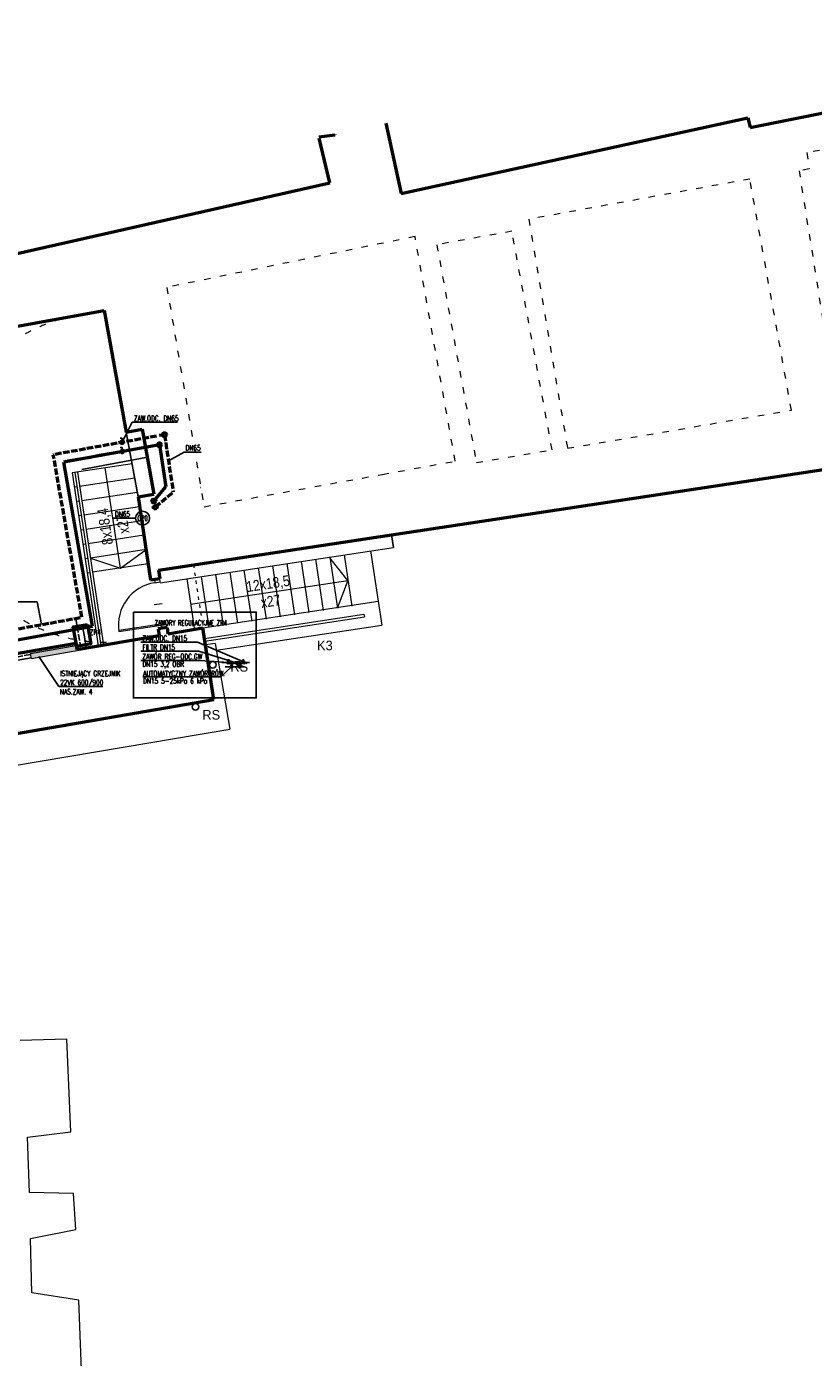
# Model space of a CAD drawing. Header units: millimetres. Extents: x -127811 to -59050, y -244477 to -114521.
# Tile 5 of 30: x -63125 to -61657, y -132532 to -130049. Entities that reach past the tile are written whole.
import ezdxf
from ezdxf.enums import TextEntityAlignment as Align

# ---------------------------------------------------------------- set-up
doc = ezdxf.new("R2010")
doc.units = ezdxf.units.MM
doc.header["$MEASUREMENT"] = 0
doc.linetypes.add('ACAD_ISO02W100', pattern=[15, 12, -3])
doc.linetypes.add('XREF$0$ACAD_ISO03W100', pattern=[30, 12, -18])
for name, color, linetype, lineweight in [('grzejniki', 142, 'Continuous', 0), ('XREF$0$arch C', 8, 'Continuous', 13), ('XREF$0$arch drzwi', 8, 'Continuous', 13), ('XREF$0$arch K', 8, 'Continuous', 25), ('XREF$0$arch N', 8, 'XREF$0$ACAD_ISO03W100', 13), ('XREF$0$arch P', 8, 'Continuous', 50), ('XREF$0$arch W', 8, 'Continuous', 5), ('XREF$0$opis', 8, 'Continuous', 0)]:
    doc.layers.add(name, color=color, linetype=linetype, lineweight=lineweight)
for name, color, linetype in [('TM_co istn powrot', 84, 'ACAD_ISO02W100'), ('TM_co istn zasilanie', 84, 'Continuous'), ('TM_co odbiorniki', 7, 'Continuous'), ('TM_co odnosniki', 1, 'Continuous'), ('TM_co opis', 2, 'Continuous'), ('TM_co powrot', 240, 'ACAD_ISO02W100'), ('TM_co urzadzenia', 7, 'Continuous'), ('TM_co zasilanie', 240, 'Continuous'), ('TM_opis', 2, 'Continuous'), ('XREF', 8, 'Continuous')]:
    doc.layers.add(name, color=color, linetype=linetype)
doc.layers.add('XREF$0$arch pomoc', color=8, linetype='Continuous', plot=False)
doc.styles.add('TM', font='romans.shx', dxfattribs={"width": 0.65})
doc.styles.add('XREF$0$arch arial nar', font='ARIALN.TTF')
doc.styles.add('XREF$0$Standard', font='txt')

# ---------------------------------------------------------------- blocks, each defined once
blk = doc.blocks.new('XREF')
at = {"layer": 'XREF$0$arch C'}
for p, q in [((-62928.1, -130864.7), (-63040.1, -130881.6)), ((-63040.1, -130881.6), (-62991.2, -131204.4)), ((-63035.1, -130880.9), (-62986.2, -131203.6)), ((-63030.2, -130880.1), (-62981.3, -131202.9)), ((-63031.1, -130907.6), (-63036, -130908.3)), ((-62923.3, -130891.3), (-63026.1, -130906.8)), ((-63027, -130934.3), (-63032, -130935)), ((-62918.5, -130917.8), (-63022.1, -130933.5)), ((-63023, -130961), (-63027.9, -130961.7)), ((-62914.2, -130944.5), (-63018, -130960.2)), ((-62910.2, -130971.2), (-63014, -130986.9)), ((-63018.9, -130987.7), (-63023.9, -130988.4)), ((-62906.1, -130997.9), (-63009.9, -131013.6)), ((-63014.9, -131014.4), (-63019.8, -131015.1)), ((-62902.1, -131024.6), (-63005.9, -131040.3)), ((-62875.5, -131086.5), (-62440.1, -131020.6)), ((-62532.4, -131034.6), (-62518, -131129.9)), ((-62483, -131027.1), (-62468.8, -131121)), ((-63010.8, -131041.1), (-63015.8, -131041.8)), ((-62898, -131051.3), (-63001.9, -131067)), ((-62692.6, -131058.8), (-62678.2, -131154.2)), ((-62665.9, -131054.8), (-62651.5, -131150.1)), ((-62639.2, -131050.8), (-62624.8, -131146.1)), ((-62612.5, -131046.7), (-62598.1, -131142)), ((-62585.8, -131042.7), (-62571.4, -131138)), ((-62559.1, -131038.6), (-62544.7, -131133.9)), ((-63006.8, -131067.8), (-63011.7, -131068.5)), ((-62826.1, -131079.1), (-62811.6, -131174.4)), ((-62799.4, -131075), (-62784.9, -131170.3)), ((-62772.7, -131071), (-62758.2, -131166.3)), ((-62746, -131066.9), (-62731.6, -131162.2)), ((-62719.3, -131062.9), (-62704.9, -131158.2)), ((-62795.9, -131170.6), (-62468.8, -131121)), ((-62468.8, -131121), (-62462, -131165.5)), ((-62792.9, -131190.4), (-62495.4, -131145.3)), ((-62792.2, -131195.3), (-62494.7, -131150.2)), ((-62495.4, -131145.3), (-62494.7, -131150.2)), ((-62771.3, -131212.4), (-62462, -131165.5)), ((-62773.2, -131199.8), (-62791.1, -131202.5)), ((-62773.2, -131199.8), (-62745.8, -131359.8)), ((-63147.8, -131427.7), (-62745.8, -131359.8)), ((-63050.2, -131938.6), (-63137.2, -131940.8)), ((-63042.5, -132111.4), (-63050.2, -131938.6)), ((-63123, -132121.3), (-63042.5, -132111.4)), ((-63119.8, -132224.6), (-63123, -132121.3)), ((-63037.2, -132226.1), (-63119.8, -132224.6)), ((-63033.4, -132293.4), (-63037.2, -132226.1)), ((-63117.6, -132310.5), (-63033.4, -132293.4)), ((-63115.3, -132411.7), (-63117.6, -132310.5)), ((-63027.5, -132425.1), (-63115.3, -132411.7)), ((-63022.3, -132556.1), (-63027.5, -132425.1))]:
    blk.add_line(p, q, dxfattribs=at)
for points in [[(-62950, -131059.1), (-62978.3, -130872.3)], [(-63005.9, -131040.3), (-62950, -131059.1), (-62902.1, -131024.6)], [(-62818.9, -131126.7), (-62525.2, -131082.2), (-62558.9, -131040)], [(-62818.9, -131126.7), (-62525.2, -131082.2), (-62544.9, -131132.6)]]:
    blk.add_lwpolyline(points, dxfattribs=at)
at = {"layer": 'XREF$0$arch drzwi'}
blk.add_line((-62887.1, -131127.1), (-62872.2, -131124.9), dxfattribs=at)
for points in [[(-62875.7, -131085), (-62876.6, -131079), (-62886.5, -131080.5), (-62885.6, -131086.5)], [(-62873.7, -131165.6), (-62874, -131163.6), (-62953.1, -131175.6), (-62952.8, -131177.5)], [(-62862.9, -131170), (-62863.8, -131164.1), (-62873.7, -131165.6), (-62872.8, -131171.5)]]:
    blk.add_lwpolyline(points, close=True, dxfattribs=at)
blk.add_arc((-62873.7, -131165.6), 80, 98.6131, 188.6131, dxfattribs=at)
at = {"layer": 'XREF$0$arch K'}
blk.add_line((-62938.9, -130805.3), (-62917, -130926.3), dxfattribs=at)
for centre in [(-62777.4, -131239.6), (-62809.8, -131318.1)]:
    blk.add_circle(centre, 6, dxfattribs=at)
at = {"layer": 'XREF$0$arch N', "linetype": 'XREF$0$ACAD_ISO03W100'}
for p, q in [((-61290.7, -130217.5), (-61668.9, -130283.8)), ((-61668.9, -130283.8), (-61664.5, -130314.1)), ((-61664.5, -130314.1), (-61683.4, -130317.5)), ((-61775.2, -130333.1), (-62188, -130408.1)), ((-61697.7, -130764.4), (-61775.2, -130333.1)), ((-61683.4, -130317.5), (-61625.3, -130682.8)), ((-62188, -130408.1), (-62115.5, -130835.6)), ((-62219.3, -130430.6), (-62359.4, -130455.6)), ((-62144.2, -130838.1), (-62219.3, -130430.6)), ((-62400, -130440.4), (-62863.1, -130535.2)), ((-62325.2, -130859.7), (-62400, -130440.4)), ((-62359.4, -130455.6), (-62285.6, -130861.9)), ((-62863.1, -130535.2), (-62793.9, -130944.5)), ((-62115.5, -130835.6), (-61697.7, -130764.4)), ((-62460.8, -130884.2), (-62325.2, -130859.7)), ((-62285.6, -130861.9), (-62144.2, -130838.1)), ((-62793.9, -130944.5), (-62460.8, -130884.2))]:
    blk.add_line(p, q, dxfattribs=at)
at = {"layer": 'XREF$0$arch N', "ltscale": 0.5}
blk.add_line((-62813.8, -131052.9), (-62795.9, -131170.6), dxfattribs=at)
at = {"layer": 'XREF$0$arch N'}
blk.add_arc((-62977, -130890.2), 307.4, 100.2714, 282.214, dxfattribs=at)
at = {"layer": 'XREF$0$arch P'}
for p, q in [((-61774.7, -130236.7), (-60834, -130048.6)), ((-62454.4, -130228.7), (-62425.9, -130359.8)), ((-62425.9, -130359.8), (-61779.1, -130219.1)), ((-61779.1, -130219.1), (-61774.7, -130236.7)), ((-62579.3, -130254.3), (-62549.3, -130250.4)), ((-62559.3, -130340.3), (-62578.7, -130256.9)), ((-62549.3, -130250.4), (-62549.3, -130250.2)), ((-62883.6, -130413.5), (-62559.3, -130340.3)), ((-63238, -130493.5), (-62883.6, -130413.5)), ((-63353.4, -130646), (-62980, -130578.4)), ((-62980, -130578.4), (-62938.9, -130805.3)), ((-62938.9, -130805.3), (-62909.4, -130799.9)), ((-62909.4, -130799.9), (-62887.5, -130920.9)), ((-62443.7, -130996.9), (-61617.3, -130871.7)), ((-62917, -130926.3), (-62887.5, -130920.9)), ((-62917, -130926.3), (-62893.5, -131081.6)), ((-62879.1, -131062.8), (-62443.7, -130996.9)), ((-62876.6, -131079), (-62893.5, -131081.6)), ((-62879.1, -131062.8), (-62876.6, -131079)), ((-63031.3, -131211.3), (-62877.8, -131184.8)), ((-62862.9, -131170), (-62879.7, -131172.5)), ((-62879.7, -131172.5), (-62877.8, -131184.8)), ((-62862.9, -131170), (-62861.1, -131181.9)), ((-62861.1, -131181.9), (-62795.9, -131170.6)), ((-62775.7, -131304.1), (-62795.9, -131170.6)), ((-63507.5, -131281.7), (-63033.3, -131199.5)), ((-63033.3, -131199.5), (-63031.3, -131211.3)), ((-63466.4, -131423.7), (-62775.7, -131304.1))]:
    blk.add_line(p, q, dxfattribs=at)
at = {"layer": 'XREF$0$arch pomoc'}
blk.add_line((-62443.7, -130996.9), (-62440.1, -131020.6), dxfattribs=at)
at = {"layer": 'XREF$0$arch W', "char_height": 20, "width": 197.93, "attachment_point": 5, "style": 'XREF$0$arch arial nar'}
for s, insert, rotation in [('8x18,4\\Px27', (-62962.1, -130979.1), 98.6131), ('12x18,5\\Px27', (-62672, -131104.5), 8.6131)]:
    blk.add_mtext(s, dxfattribs=dict(at, insert=insert, rotation=rotation))
at = {"layer": 'XREF$0$arch W', "insert": (-64473.6, -131499.5), "char_height": 20, "width": 318.356, "attachment_point": 1, "style": 'XREF$0$arch arial nar'}
blk.add_mtext('\\pi137.94347;0.02 \\P\\pi31.23815;POM. WYMIENNIKOWNI\\P\\pi121.05397;7.26 m²', dxfattribs=at)
at = {"layer": 'XREF$0$opis', "char_height": 18, "attachment_point": 5, "style": 'XREF$0$Standard'}
for s, insert in [('K3', (-62568.4, -131203.7)), ('RS', (-62728.2, -131243.4)), ('RS', (-62780.4, -131333.1))]:
    blk.add_mtext_dynamic_manual_height_columns(s, width=71.788, gutter_width=12.5, heights=[0], dxfattribs=dict(at, insert=insert))

msp = doc.modelspace()

# ---------------------------------------------------------------- hatches: boundary and pattern name
at = {"layer": 'grzejniki'}
h = msp.add_hatch(color=256, dxfattribs=at)
h.dxf.hatch_style = 1
h.paths.add_polyline_path([(-63117.9, -131218.5), (-63029.2, -131203.1), (-63027.5, -131212.9), (-63116.1, -131228.4)])

# ---------------------------------------------------------------- linework, layer by layer
msp.add_lwpolyline([(-63117.9, -131218.5), (-63029.2, -131203.1), (-63027.5, -131212.9), (-63116.1, -131228.4)], close=True, dxfattribs=at)
at = {"layer": 'TM_co istn powrot'}
msp.add_line((-63117.5, -131220.5), (-63366.2, -131263.8), dxfattribs=at)
at = {"layer": 'TM_co istn zasilanie'}
msp.add_line((-63116.5, -131226.4), (-63365.2, -131269.7), dxfattribs=at)
at = {"layer": 'TM_co odbiorniki', "ltscale": 10}
for points in [[(-62946.9, -130816.8), (-62950.6, -130816.8)], [(-62946.5, -130834), (-62950.2, -130834)], [(-62946.9, -130820.5), (-62946.9, -130816.8)], [(-62946.5, -130837.7), (-62946.5, -130834)], [(-62719.5, -131230.6), (-62722, -131230.6)], [(-62719.5, -131233.1), (-62719.5, -131230.6)], [(-62727, -131238.1), (-62729.5, -131238.1)], [(-62727, -131240.6), (-62727, -131238.1)]]:
    msp.add_lwpolyline(points, dxfattribs=at)
for centre, major_axis in [((-62946.9, -130824.3), (3.75, 0)), ((-62946.5, -130841.5), (3.75, 0)), ((-62719.5, -131235.6), (2.5, 0)), ((-62727, -131243.1), (2.5, 0))]:
    msp.add_ellipse(centre, major_axis=major_axis, ratio=1, dxfattribs=at)
at = {"layer": 'TM_co odnosniki'}
for p, q in [((-62927.8, -130786.7), (-62946.9, -130824.3)), ((-62927.8, -130786.7), (-62843.4, -130786.7)), ((-62831.1, -130842.5, 60.9), (-62860.3, -130858.8)), ((-62831.1, -130842.5, 60.9), (-62799.1, -130842.5, 50.5)), ((-62800.5, -130908.7), (-62800, -130908.6)), ((-62921.5, -130965.8), (-62964.3, -130965.8)), ((-63259, -131122.4, 55), (-63105.5, -131122.4, 40.6)), ((-63105.5, -131122.4, 40.6), (-63097.1, -131164.6)), ((-62912, -131197.4), (-62805.9, -131197.4)), ((-62805.9, -131197.4), (-62717, -131235.6)), ((-63065.1, -131280.4), (-63102.3, -131223.9)), ((-62912, -131214.2), (-62803.3, -131214.2)), ((-62912, -131231.4), (-62800.9, -131231.4)), ((-62803.3, -131214.2), (-62730.2, -131237.1)), ((-62748.6, -131235.6), (-62800.9, -131231.4)), ((-62762.8, -131262.2), (-62742.3, -131243.1)), ((-62733.3, -131235.6), (-62760.4, -131235.6)), ((-63065.1, -131280.4), (-62982.7, -131280.4)), ((-62762.8, -131262.2), (-62907.8, -131262.2))]:
    msp.add_line(p, q, dxfattribs=at)
msp.add_lwpolyline([(-62925.7, -131141.1), (-62696.5, -131141.1), (-62696.5, -131301.4), (-62925.7, -131301.4)], close=True, dxfattribs=at)
msp.add_circle((-62908.5, -130965.8), 13, dxfattribs=at)
at = {"layer": 'TM_co powrot', "lineweight": 50}
for p, q in [((-62882.4, -130812.8), (-63075.1, -130847.5)), ((-62867.7, -130810.2), (-62877.5, -130811.9)), ((-62867.7, -130810.2), (-62851.4, -130917.3)), ((-63021.9, -131150.9), (-63075.1, -130847.5)), ((-62932.8, -130839.2), (-63055.4, -130861.2)), ((-62885, -130945.2), (-62851.4, -130917.3)), ((-63479.3, -131234.1), (-63021.9, -131150.9))]:
    msp.add_line(p, q, dxfattribs=at)
at = {"layer": 'TM_co powrot'}
for p, q in [((-63033.3, -131152.9), (-63024.3, -131204.2)), ((-63024.3, -131204.2), (-63028.9, -131205))]:
    msp.add_line(p, q, dxfattribs=at)
at = {"layer": 'TM_co powrot', "ltscale": 3}
msp.add_line((-62754.2, -131243.1), (-62714.3, -131243.1), dxfattribs=at)
at = {"layer": 'TM_co powrot', "lineweight": 50}
for radius in [3.5, 2.5]:
    msp.add_circle((-62885, -130945.2), radius, dxfattribs=at)
at = {"layer": 'TM_co powrot'}
msp.add_circle((-63024.3, -131204.2), 1, dxfattribs=at)
at = {"layer": 'TM_co urzadzenia'}
for p, q in [((-62736.2, -131237.1), (-62736.2, -131234.1)), ((-62736.2, -131234.1), (-62727.2, -131234.1)), ((-62727.2, -131234.1), (-62727.2, -131237.1)), ((-62733.2, -131237.1), (-62736.2, -131237.1)), ((-62734, -131238.6), (-62733.2, -131237.1)), ((-62731.7, -131240.1), (-62734, -131238.6)), ((-62730.2, -131237.1), (-62731.7, -131240.1)), ((-62727.2, -131237.1), (-62730.2, -131237.1))]:
    msp.add_line(p, q, dxfattribs=at)
at = {"layer": 'TM_co urzadzenia', "ltscale": 10}
for points in [[(-62746.1, -131230.6), (-62751.1, -131230.6)], [(-62748.6, -131233.1), (-62748.6, -131230.6)], [(-62737.3, -131236.8), (-62747.3, -131236.8), (-62744.8, -131238.1), (-62739.8, -131238.1), (-62737.3, -131236.8), (-62739.8, -131235.6), (-62744.8, -131235.6), (-62747.3, -131236.8)], [(-62742.3, -131240.6), (-62742.3, -131238.1)]]:
    msp.add_lwpolyline(points, dxfattribs=at)
for centre, major_axis in [((-62748.6, -131235.6), (0, -2.5)), ((-62742.3, -131243.1), (0, 2.5))]:
    msp.add_ellipse(centre, major_axis=major_axis, ratio=1, dxfattribs=at)
at = {"layer": 'TM_co zasilanie', "lineweight": 50}
for p, q in [((-62880.1, -130829.7), (-63055.4, -130861.2)), ((-62876.9, -130829.1), (-62865, -130907.5)), ((-63001.7, -131167.5), (-63055.4, -130861.2)), ((-62887.5, -130934), (-62865, -130907.5)), ((-63495.8, -131257.4), (-63001.7, -131167.5))]:
    msp.add_line(p, q, dxfattribs=at)
at = {"layer": 'TM_co zasilanie'}
for p, q in [((-63020, -131170.8), (-63013.4, -131208.4)), ((-63013.4, -131208.4), (-63027.8, -131210.9))]:
    msp.add_line(p, q, dxfattribs=at)
at = {"layer": 'TM_co zasilanie', "ltscale": 3}
msp.add_line((-62760.4, -131235.6), (-62709.1, -131235.6), dxfattribs=at)
at = {"layer": 'TM_co zasilanie', "lineweight": 50}
for centre, radius in [((-62867.7, -130810.2), 3.5), ((-62867.7, -130810.2), 2.5), ((-62876.9, -130829.1), 3.5), ((-62876.9, -130829.1), 2.5), ((-62887.5, -130934), 3.5), ((-62887.5, -130934), 2.5)]:
    msp.add_circle(centre, radius, dxfattribs=at)
at = {"layer": 'TM_co zasilanie'}
msp.add_circle((-63014.5, -131202.6), 1, dxfattribs=at)
at = {"layer": 'TM_opis', "color": 161, "lineweight": 50}
msp.add_lwpolyline([(-63011.5, -131164.1), (-63004.9, -131200.3), (-63031.5, -131205.2), (-63038.1, -131169)], close=True, dxfattribs=at)
at = {"layer": 'XREF'}
msp.add_line((-62902.2, -130852.6), (-63022.1, -130875.4), dxfattribs=at)

# ---------------------------------------------------------------- block references
msp.add_blockref('XREF', (0, 0), dxfattribs=at)

# ---------------------------------------------------------------- texts
at = {"layer": 'TM_co opis', "style": 'TM', "width": 0.65}
msp.add_text('DN65', height=10, dxfattribs=at).set_placement((-62828.4, -130839.8, 63.2))
at = {"layer": 'TM_co opis', "style": 'TM', "width": 0.6}
msp.add_text('C20', height=10, dxfattribs=at).set_placement((-62908.5, -130965.8), align=Align.MIDDLE_CENTER)
msp.add_text('ZAWORY REGULACYJNE ZR4', height=10, rotation=360, dxfattribs=at).set_placement((-62818.7, -131161.4), align=Align.MIDDLE_CENTER)
at = {"layer": 'TM_opis', "style": 'TM', "width": 0.65}
for s, p in [('ZAW.ODC. DN65', (-62924.8, -130784.6)), ('ZAW.ODC. DN15', (-62908.9, -131195.2)), ('FILTR DN15', (-62908.9, -131212)), ('ZAWÓR REG-ODC.GW  ', (-62908.9, -131229.3)), ('DN15 3,2 OBR', (-62909.1, -131243.2)), ('AUTOMATYCZNY ZAWÓR RÓW. ', (-62907.5, -131260.8)), ('DN15 5-25kPa 6 kPa', (-62907.7, -131274.7))]:
    msp.add_text(s, height=10, rotation=360, dxfattribs=at).set_placement(p)
for s, p in [('DN65', (-62960.2, -130963.3)), ('ZR4', (-63007.1, -131183.6)), ('ISTNIEJĄCY GRZEJNIK ', (-63062.4, -131260.8)), ('22VK 600/900 ', (-63062.4, -131277.5)), ('NAS.ZAW. 4', (-63062.8, -131294.8))]:
    msp.add_text(s, height=10, dxfattribs=at).set_placement(p)

doc.saveas('drawing.dxf')
